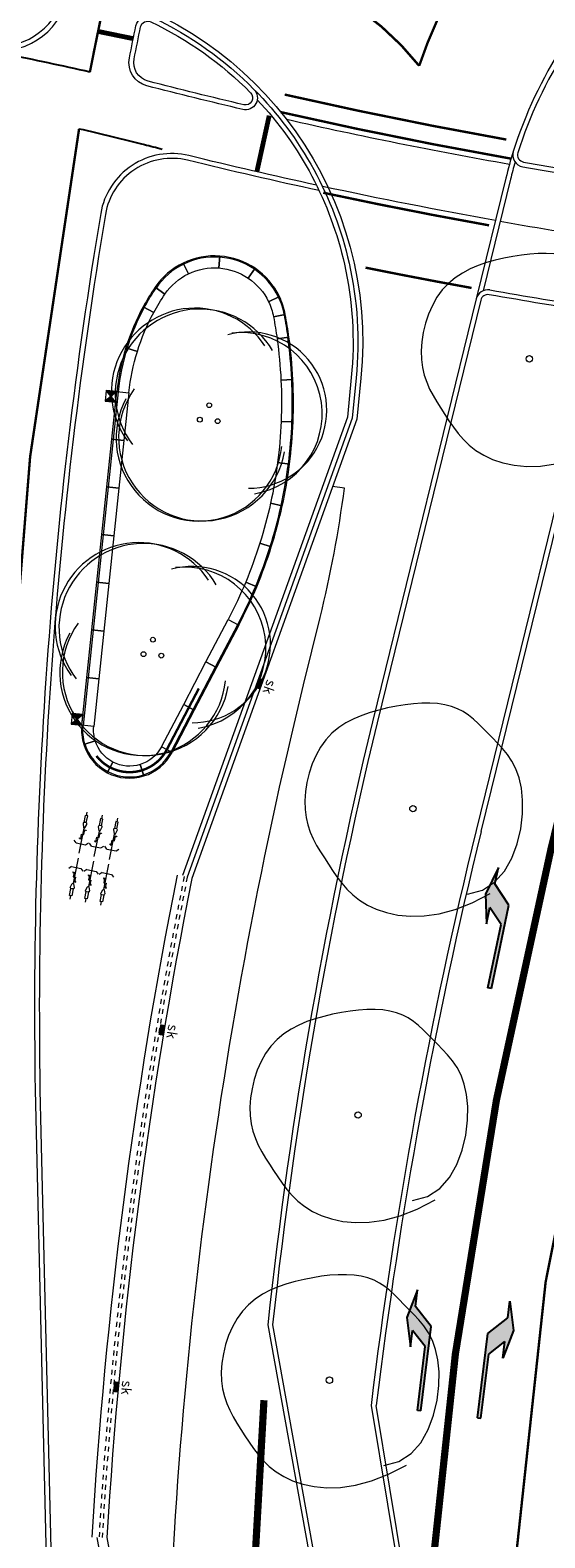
# Model space of a CAD drawing. Header units: metres. Extents: x 196678 to 197613, y 355400 to 356418.
# Tile 21 of 40: x 197033 to 197054, y 355652 to 355715. Entities that reach past the tile are written whole.
import ezdxf
from ezdxf.enums import TextEntityAlignment as Align

# ---------------------------------------------------------------- set-up
doc = ezdxf.new("R2010")
doc.units = ezdxf.units.M
for name, pattern in [('VH-BUSHALTEBAND-SO', [4, 2, -2]), ('VW-1-3_STREEP', [4, 1, -3]), ('VW-5050_STREEP', [1, 0.5, -0.5]), ('VW-FP2-1000', [3, 0.3, -2.7])]:
    doc.linetypes.add(name, pattern=pattern)
for name, color, linetype, lineweight in [('N-WE-GR-BOOM-S', 7, 'Continuous', 18), ('N-WE-RI-GWA_KOLK_STRAATKOLK-450X300-S', 5, 'Continuous', 18), ('N-WE-RI-HWA_KOLK_STRAATKOLK-450X350-S', 5, 'Continuous', 18), ('N-WE-VH-KANTOPSLUITING_SOLID_500X500-G', 5, 'Continuous', 18), ('N-WE-VH-KANTOPSLUITING_SOLID_500X500-G_PASMAKEN', 5, 'Continuous', 18), ('N-WE-VW-MARKERING_DWARS_OVERSTEEK_KANALISATIESTREEP50_010-G', 1, 'VW-5050_STREEP', 18), ('N-WE-VW-MARKERING_DWARS_STOPSTREEP_020-G', 1, 'Continuous', 18), ('N-WE-VW-MARKERING_LANGS_STREEP_13_010-G', 1, 'VW-1-3_STREEP', 18), ('N-WE-VW-MARKERING_LANGS_STREEP_13_030-G', 1, 'VW-1-3_STREEP', 18), ('N-WE-VW-MARKERING_LANGS_STREEP_30270_010-G', 1, 'VW-FP2-1000', 18), ('N-WE-VW-MARKERING_LANGS_STREEP_DOORGETROKKEN_010-G', 1, 'Continuous', 18), ('N-WE-VW-MARKERING_PIJL-S', 1, 'Continuous', 25), ('N01-WE-IE-MEUBILAIR_WEGMEUBILAIR_FIETSENREK-S', 7, 'Continuous', 9), ('N01-WE-VH-GOOT_TEGEL-G', 5, 'Continuous', 18), ('N01-WE-VH-KANTOPSLUITING_ACHTERKANTBAND-G', 5, 'Continuous', 18), ('N01-WE-VH-KANTOPSLUITING_BETONBAND_HOOG_ZITELEMENT-G', 5, 'Continuous', 18), ('N01-WE-VH-KANTOPSLUITING_BUSHALTEBAND-G', 5, 'VH-BUSHALTEBAND-SO', 18), ('N01-WE-VH-KANTOPSLUITING_OPSLUITBAND_200X250-G', 5, 'Continuous', 18), ('N01-WE-VH-KANTOPSLUITING_TROTTOIRBAND_180X200-G', 5, 'Continuous', 18), ('N01-WE-VH-MATERIAALGRENS-G', 5, 'Continuous', 13), ('N01-WE-VW-MARKERING_DWARS_DRIEHOEK-G', 7, 'VW-HAAIETAND50_L', 25), ('N01-WE-VW-MARKERING_DWARS_DRIEHOEK_30-G', 7, 'VW-HAAIETAND30_L', 25), ('N01-WE-VW-MARKERING_DWARS_OVERSTEEK_BLOKSTREEP-G', 7, 'VW-BLOK50', 25), ('N01-WE-VW-MARKERING_LANGS_STREEP_DOORGETROKKEN_010-G', 7, 'Continuous', 13), ('N01-WE-VW-MARKERING_PIJL-S', 7, 'Continuous', 25)]:
    doc.layers.add(name, color=color, linetype=linetype, lineweight=lineweight)
doc.styles.add('NLCS-ISO-M250-T18', font='NLCS-ISO.ttf', dxfattribs={"height": 0.45})
doc.linetypes.add('VW-BLOK50', pattern='A,0,-0.5,[148,NLCS.SHX,S=1,R=0,X=-0.5,Y=0],-0.5', length=1)
doc.linetypes.add('VW-HAAIETAND30_L', pattern='A,0,-0.3,[150,NLCS.SHX,S=0.6,R=0,X=-0.375,Y=-0.15],-0.3', length=0.6)
doc.linetypes.add('VW-HAAIETAND50_L', pattern='A,0,-0.5,[150,NLCS.SHX,S=1,R=0,X=-0.625,Y=-0.25],-0.5', length=1)

# ---------------------------------------------------------------- blocks, each defined once
blk = doc.blocks.new('SGR-BOOM_09')
blk.add_lwpolyline([(-2.710739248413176, 3.837438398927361), (-3.390540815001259, 3.615178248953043), (-3.939121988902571, 3.222587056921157), (-4.366876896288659, 2.696796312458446), (-4.684199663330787, 2.074937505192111), (-4.901484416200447, 1.394142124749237), (-5.029125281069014, 0.691541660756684), (-5.07751638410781, 0.004267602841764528), (-5.057051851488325, -0.6305485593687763), (-4.977847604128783, -1.18375880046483), (-4.848906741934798, -1.658148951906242), (-4.678954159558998, -2.064488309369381), (-4.476714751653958, -2.41354616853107), (-4.250913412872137, -2.716091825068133), (-4.010275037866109, -2.982894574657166), (-3.763524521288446, -3.224723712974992), (-3.519386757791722, -3.452348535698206), (-3.284344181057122, -3.674130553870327), (-3.055909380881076, -3.888800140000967), (-2.829352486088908, -4.092679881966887), (-2.599943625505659, -4.282092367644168), (-2.362952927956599, -4.45336018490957), (-2.113650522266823, -4.602805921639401), (-1.847306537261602, -4.726752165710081), (-1.559191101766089, -4.821521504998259), (-1.245945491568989, -4.884451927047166), (-0.9096955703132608, -4.916943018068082), (-0.5539383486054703, -4.921409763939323), (-0.1821708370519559, -4.900267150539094), (0.2021099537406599, -4.855930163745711), (0.595407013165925, -4.790813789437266), (0.9942233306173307, -4.707333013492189), (1.395061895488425, -4.607902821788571), (1.794278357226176, -4.49391581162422), (2.187639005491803, -4.362675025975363), (2.57076278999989, -4.210461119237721), (2.939268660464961, -4.033554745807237), (3.288775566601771, -3.82823656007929), (3.614902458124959, -3.590787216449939), (3.913268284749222, -3.31748736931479), (4.179491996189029, -3.004617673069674), (4.409902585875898, -2.650610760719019), (4.603669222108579, -2.262507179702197), (4.760671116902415, -1.849499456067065), (4.880787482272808, -1.42078011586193), (4.963897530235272, -0.9855416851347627), (5.009880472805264, -0.55297668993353), (5.018615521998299, -0.1322776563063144), (4.989981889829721, 0.2673628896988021), (4.924618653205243, 0.6390091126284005), (4.826204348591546, 0.9847519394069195), (4.69917737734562, 1.308938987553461), (4.54797614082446, 1.615917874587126), (4.377039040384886, 1.910036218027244), (4.190804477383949, 2.195641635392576), (3.993710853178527, 2.477081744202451), (3.790196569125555, 2.75870416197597), (3.582779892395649, 3.043288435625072), (3.366298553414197, 3.32734182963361), (3.133670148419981, 3.605803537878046), (2.877812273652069, 3.873612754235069), (2.591642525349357, 4.125708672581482), (2.2680784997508, 4.357030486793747), (1.900037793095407, 4.562517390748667), (1.480438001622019, 4.737108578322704), (1.003802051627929, 4.874466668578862), (0.4710741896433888, 4.963147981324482), (-0.1151960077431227, 4.990432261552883), (-0.7524589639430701, 4.943599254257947), (-1.438165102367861, 4.809928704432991), (-2.169764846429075, 4.576700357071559), (-2.944708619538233, 4.231193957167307), (-3.760446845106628, 3.760689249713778)])
blk.add_circle((0, 0), 0.15)
blk = doc.blocks.new('*U7')
for centre in [(-0.3753502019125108, 0.2243562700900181), (0.3697888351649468, 0.197960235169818), (0.005561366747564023, -0.4223165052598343)]:
    blk.add_circle(centre, 0.1)
for centre, radius, start, end in [((0.2350357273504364, 0.936132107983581), 3.483975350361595, 327.0452804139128, 172.7840000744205), ((0.3614404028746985, 0.9678528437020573), 3.462717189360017, 334.4695775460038, 176.9894234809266), ((-1.334045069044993, -0.131183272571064), 3.385392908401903, 102.3301081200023, 279.1685213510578), ((-1.643808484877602, -0.2968857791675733), 3.260957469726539, 92.7281548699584, 288.1512102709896), ((0.4192162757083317, -0.8903843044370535), 3.527147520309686, 213.4110397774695, 39.78985979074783), ((0.6234399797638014, -0.9582584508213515), 3.486690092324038, 216.0904443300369, 38.75757230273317)]:
    blk.add_arc(centre, radius, start, end)
blk = doc.blocks.new('*U18')
at = {"flags": 128}
for points in [[(-0.07806287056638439, 1.344863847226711), (-0.02846049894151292, 1.196056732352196, 0.7207592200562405), (0.02846049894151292, 1.196056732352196), (0.07806287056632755, 1.344863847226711, 0.5119182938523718), (0.03062870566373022, 1.410675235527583), (-0.03062870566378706, 1.410675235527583, 0.5119182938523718)], [(0.5719371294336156, 1.344863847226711), (0.6215395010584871, 1.196056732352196, 0.7207592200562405), (0.678460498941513, 1.196056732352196), (0.7280628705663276, 1.344863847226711, 0.5119182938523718), (0.6806287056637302, 1.410675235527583), (0.619371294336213, 1.410675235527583, 0.5119182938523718)], [(1.221937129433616, 1.344863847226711), (1.271539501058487, 1.196056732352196, 0.7207592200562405), (1.328460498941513, 1.196056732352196), (1.378062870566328, 1.344863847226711, 0.5119182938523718), (1.33062870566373, 1.410675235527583), (1.269371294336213, 1.410675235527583, 0.5119182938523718)]]:
    blk.add_lwpolyline(points, format="xyb", close=True, dxfattribs=at)
for points in [[(0.05000000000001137, 1.406770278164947), (0.05000000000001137, 1.698431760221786), (-0.05000000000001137, 1.698431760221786), (-0.05000000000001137, 1.406770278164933)], [(0.7000000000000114, 1.406770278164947), (0.7000000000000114, 1.698431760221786), (0.5999999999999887, 1.698431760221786), (0.5999999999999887, 1.406770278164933)], [(1.350000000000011, 1.406770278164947), (1.350000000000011, 1.698431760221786), (1.249999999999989, 1.698431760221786), (1.249999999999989, 1.406770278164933)]]:
    blk.add_lwpolyline(points)
for points in [[(0, 1.698431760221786), (0, 1.85)], [(0.65, 1.698431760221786), (0.65, 1.85)], [(1.3, 1.698431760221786), (1.3, 1.85)], [(-0.1000000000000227, 0.7065798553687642), (-0.05000000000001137, 0.7065798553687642), (-0.05000000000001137, 0.9065798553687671), (0.05000000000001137, 0.9065798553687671), (0.05000000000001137, 1.10657985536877), (0.1000000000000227, 1.10657985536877)], [(-0.1000000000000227, 0.7065798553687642), (-0.1000000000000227, 0.7365798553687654), (-0.05000000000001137, 0.7365798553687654)], [(0, 0.09999999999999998), (0, 1.175543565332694)], [(0.1000000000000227, 1.10657985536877), (0.1000000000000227, 1.076579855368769), (0.05000000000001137, 1.076579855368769)], [(0.5499999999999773, 0.7065798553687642), (0.5999999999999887, 0.7065798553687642), (0.5999999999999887, 0.9065798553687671), (0.7000000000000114, 0.9065798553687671), (0.7000000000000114, 1.10657985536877), (0.7500000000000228, 1.10657985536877)], [(0.5499999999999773, 0.7065798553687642), (0.5499999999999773, 0.7365798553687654), (0.5999999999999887, 0.7365798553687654)], [(0.65, 0.09999999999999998), (0.65, 1.175543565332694)], [(0.7500000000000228, 1.10657985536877), (0.7500000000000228, 1.076579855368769), (0.7000000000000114, 1.076579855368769)], [(1.199999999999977, 0.7065798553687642), (1.249999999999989, 0.7065798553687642), (1.249999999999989, 0.9065798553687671), (1.350000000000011, 0.9065798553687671), (1.350000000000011, 1.10657985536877), (1.400000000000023, 1.10657985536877)], [(1.199999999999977, 0.7065798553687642), (1.199999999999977, 0.7365798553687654), (1.249999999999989, 0.7365798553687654)], [(1.3, 0.09999999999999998), (1.3, 1.175543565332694)], [(1.400000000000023, 1.10657985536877), (1.400000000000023, 1.076579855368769), (1.350000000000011, 1.076579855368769)], [(-0.1999999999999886, 0.5000000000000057), (-0.3000000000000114, 0.6)], [(-0.1999999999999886, 0.5000000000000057), (0.1999999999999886, 0.5000000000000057)], [(0.1999999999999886, 0.5000000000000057), (0.3000000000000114, 0.6)], [(0.4500000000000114, 0.5000000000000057), (0.3499999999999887, 0.6)], [(0.4500000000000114, 0.5000000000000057), (0.8499999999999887, 0.5000000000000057)], [(0.8499999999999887, 0.5000000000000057), (0.9500000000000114, 0.6)], [(1.100000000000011, 0.5000000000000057), (0.9999999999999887, 0.6)], [(1.100000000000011, 0.5000000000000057), (1.499999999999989, 0.5000000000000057)], [(1.499999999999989, 0.5000000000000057), (1.600000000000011, 0.6)]]:
    blk.add_lwpolyline(points, dxfattribs=at)
blk = doc.blocks.new('N-SVW-MARKERING_PIJL_RA_5.0')
blk.add_hatch(color=256).paths.add_polyline_path([(3.295908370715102, -0.375), (2.6, -0.375), (3.800000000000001, -0.6750000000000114), (5, -0.375), (4.3, -0.375), (3.549999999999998, 0.375), (0, 0.375), (0, 0.2249999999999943), (2.695908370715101, 0.2249999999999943)])
for p, q in [((0, 0.375), (3.549999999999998, 0.375)), ((0, 0.375), (0, 0.2249999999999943)), ((0, 0.2249999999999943), (2.695908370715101, 0.2249999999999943)), ((2.695908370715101, 0.2249999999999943), (3.295908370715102, -0.375)), ((3.549999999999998, 0.375), (4.3, -0.375)), ((2.6, -0.375), (3.295908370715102, -0.375)), ((3.800000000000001, -0.6750000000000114), (2.6, -0.375)), ((5, -0.375), (3.8, -0.6750000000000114)), ((4.3, -0.375), (5, -0.375))]:
    blk.add_line(p, q)
blk = doc.blocks.new('N-SVW-MARKERING_PIJL_LA_5.0')
blk.add_hatch(color=256).paths.add_polyline_path([(3.295908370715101, 0.375), (2.695908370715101, -0.2250000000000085), (7.105427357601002e-16, -0.2250000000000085), (0, -0.375), (3.549999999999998, -0.375), (4.3, 0.375), (5, 0.375), (3.8, 0.6749999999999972), (2.6, 0.375)])
for p, q in [((3.800000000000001, 0.6749999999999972), (2.6, 0.375)), ((5, 0.375), (3.8, 0.6749999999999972)), ((2.6, 0.375), (3.295908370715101, 0.375)), ((2.695908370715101, -0.2250000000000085), (3.295908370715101, 0.375)), ((3.549999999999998, -0.375), (4.3, 0.375)), ((4.3, 0.375), (5, 0.375)), ((0, -0.2250000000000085), (2.695908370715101, -0.2250000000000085)), ((0, -0.375), (0, -0.2250000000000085)), ((0, -0.375), (3.549999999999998, -0.375))]:
    blk.add_line(p, q)
blk = doc.blocks.new('SRI-KOLK_STRAAT_01-SO')
h = blk.add_hatch(color=256)
h.dxf.hatch_style = 1
h.paths.add_polyline_path([(0, 1.125), (-1.125, 2.25), (-1.125, 1.110223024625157e-16)])
h.paths.add_polyline_path([(1.125, 2.25), (0, 1.125), (1.125, 1.110223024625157e-16)])
for p, q in [((-1.125, 1.530808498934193e-17), (1.125, 2.25)), ((1.125, 0), (-1.125, 2.25))]:
    blk.add_line(p, q)
blk.add_lwpolyline([(-1.125, 0), (1.125, 0), (1.125, 2.25), (-1.125, 2.25)], close=True)
blk = doc.blocks.new('*U162')
blk.add_solid([(0.225, -2.775557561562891e-17), (-0.225, 2.775557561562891e-17), (0.2249999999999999, -0.2000000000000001), (-0.2250000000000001, -0.2)])
at = {"style": 'NLCS-ISO-M250-T18'}
blk.add_attdef('SK', text='', height=0.45, dxfattribs=at).set_placement((0, 0), align=Align.BOTTOM_CENTER)

msp = doc.modelspace()

# ---------------------------------------------------------------- linework, layer by layer
at = {"layer": 'N-WE-VH-KANTOPSLUITING_SOLID_500X500-G', "flags": 128}
for points in [[(197039.0377925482, 355705.3249222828, 0.131652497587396), (197037.8621405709, 355704.3103360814), (197038.2756521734, 355704.0292521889, -0.1316524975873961), (197039.2553621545, 355704.8747406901)], [(197040.5632301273, 355705.6157537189, 0.131652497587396), (197039.0377925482, 355705.3249222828), (197039.2553621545, 355704.8747406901, -0.1316524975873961), (197040.526560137, 355705.1171002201)], [(197042.0297135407, 355705.1049023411, 0.131652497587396), (197040.5632301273, 355705.6157537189), (197040.526560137, 355705.1171002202, -0.1316524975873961), (197041.7486296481, 355704.6913907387)], [(197043.0442997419, 355703.9292503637, 0.131652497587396), (197042.0297135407, 355705.1049023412), (197041.7486296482, 355704.6913907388, -0.1316524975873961), (197042.5941181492, 355703.7116807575)], [(197037.3693074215, 355703.5012931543, 0.04912684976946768), (197036.6456800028, 355701.785303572), (197037.1232158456, 355701.6371161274, -0.04912684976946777), (197037.8087576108, 355703.2627904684)], [(197043.6103686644, 355700.4659082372, 0.02212750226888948), (197043.4461790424, 355702.2276074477), (197042.9508761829, 355702.1592329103, -0.0221275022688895), (197043.1109610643, 355700.44157618)], [(197036.6456800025, 355701.7853035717, 0.04912684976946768), (197036.2707298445, 355699.9611135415), (197036.7679999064, 355699.9089360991, -0.04912684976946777), (197037.1232158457, 355701.6371161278)], [(197043.6182224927, 355698.696739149, 0.02212750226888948), (197043.6103614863, 355700.466055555), (197043.1109540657, 355700.441719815, -0.0221275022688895), (197043.1186185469, 355698.7166363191)], [(197043.4696992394, 355696.9337979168, 0.02212750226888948), (197043.6182283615, 355698.6968865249), (197043.118624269, 355698.7167800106, -0.0221275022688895), (197042.973808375, 355696.9977686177)], [(197043.165961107, 355695.1908796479, 0.02212750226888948), (197043.4697181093, 355696.9339441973), (197042.9738267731, 355696.9979112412, -0.0221275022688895), (197042.6776636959, 355695.2984233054)], [(197042.7093848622, 355693.481622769, 0.02212750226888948), (197043.1659928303, 355695.1910236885), (197042.6776946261, 355695.2985637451, -0.0221275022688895), (197042.2325018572, 355693.6318978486)], [(197042.1035432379, 355691.8194023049, 0.02212750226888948), (197042.7094291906, 355693.4817634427), (197042.2325450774, 355693.6320350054, -0.0221275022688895), (197041.6418062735, 355692.0112328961)], [(197041.3531769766, 355690.2172252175, 0.02212750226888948), (197042.1035998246, 355691.8195385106), (197041.6418614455, 355692.0113656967, -0.0221275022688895), (197040.9101991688, 355690.4491102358)], [(197034.8899834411, 355685.2318659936, 0.1989123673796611), (197035.871235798, 355684.0570087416), (197036.1031237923, 355684.4999849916, -0.198912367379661), (197035.3671845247, 355685.3811279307)], [(197037.3958355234, 355683.9201094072, 0.1989123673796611), (197038.5706927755, 355684.901361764), (197038.1277165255, 355685.1332497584, -0.198912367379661), (197037.2465735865, 355684.3973104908)], [(197035.871235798, 355684.0570087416, 0.1989123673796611), (197037.3958355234, 355683.9201094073), (197037.2465735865, 355684.3973104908, -0.198912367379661), (197036.1031237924, 355684.4999849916)]]:
    msp.add_lwpolyline(points, format="xyb", close=True, dxfattribs=at)
for points in [[(197039.0595495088, 355705.2799041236, 0.1316524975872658), (197037.9034917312, 355704.2822276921)], [(197040.5595631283, 355705.565888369, 0.1316524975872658), (197039.0595495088, 355705.2799041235)], [(197042.0016051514, 355705.0635511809, 0.1316524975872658), (197040.5595631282, 355705.565888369)], [(197042.9992815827, 355703.9074934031, 0.1316524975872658), (197042.0016051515, 355705.0635511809)], [(197037.4132524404, 355703.4774428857, 0.04912684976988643), (197036.6934335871, 355701.7704848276)], [(197043.5604279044, 355700.4634750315, 0.02212750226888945), (197043.3966487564, 355702.2207699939)], [(197036.6934335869, 355701.7704848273, 0.04912684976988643), (197036.3204568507, 355699.9558957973)], [(197043.5682620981, 355698.698728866, 0.02212750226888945), (197043.5604207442, 355700.463621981)], [(197043.420110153, 355696.9401949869, 0.02212750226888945), (197043.5682679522, 355698.6988758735)], [(197043.1171313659, 355695.2016340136, 0.02212750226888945), (197043.4201289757, 355696.9403409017)], [(197042.6616965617, 355693.496650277, 0.02212750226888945), (197043.1171630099, 355695.2017776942)], [(197042.0573695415, 355691.838585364, 0.02212750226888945), (197042.6617407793, 355693.496790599)], [(197041.3088791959, 355690.2404137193, 0.02212750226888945), (197042.0574259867, 355691.8387212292)], [(197034.9377035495, 355685.2467921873, 0.1989123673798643), (197035.8944245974, 355684.1013063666)], [(197037.3809093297, 355683.9678295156, 0.1989123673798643), (197038.5263951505, 355684.9245505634)], [(197035.8944245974, 355684.1013063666, 0.1989123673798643), (197037.3809093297, 355683.9678295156)]]:
    msp.add_lwpolyline(points, format="xyb", dxfattribs=at)
for points in [[(197036.0620200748, 355697.9720332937), (197036.2707298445, 355699.9611135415), (197036.7679999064, 355699.9089360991), (197036.5592901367, 355697.9198558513)], [(197035.8533104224, 355695.9829530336), (197036.0620201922, 355697.9720332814), (197036.5592902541, 355697.919855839), (197036.3505804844, 355695.9307755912)], [(197035.6446007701, 355693.9938727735), (197035.8533105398, 355695.9829530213), (197036.3505806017, 355695.9307755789), (197036.141870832, 355693.9416953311)], [(197035.4358911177, 355692.0047925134), (197035.6446008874, 355693.9938727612), (197036.1418709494, 355693.9416953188), (197035.9331611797, 355691.952615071)], [(197035.2271814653, 355690.0157122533), (197035.4358912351, 355692.0047925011), (197035.933161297, 355691.9526150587), (197035.7244515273, 355689.9635348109)], [(197035.018471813, 355688.0266319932), (197035.2271815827, 355690.015712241), (197035.7244516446, 355689.9635347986), (197035.5157418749, 355687.9744545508)], [(197041.3530909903, 355690.217270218), (197040.4257228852, 355688.4452689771), (197039.982722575, 355688.6771110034), (197040.9100906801, 355690.4491122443)], [(197040.425674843, 355688.4452941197), (197039.4983067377, 355686.6732928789), (197039.0553064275, 355686.9051349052), (197039.9826745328, 355688.677136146)], [(197034.8097621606, 355686.0375517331), (197035.0184719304, 355688.0266319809), (197035.5157419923, 355687.9744545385), (197035.3070322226, 355685.9853742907)], [(197039.4982777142, 355686.6732374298), (197038.5706878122, 355684.9013522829), (197038.1277165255, 355685.1332497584), (197039.0553064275, 355686.9051349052)]]:
    msp.add_lwpolyline(points, close=True, dxfattribs=at)
for points in [[(197036.3204568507, 355699.9558957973), (197036.111747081, 355697.9668155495)], [(197036.1117471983, 355697.9668155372), (197035.9030374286, 355695.9777352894)], [(197035.903037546, 355695.9777352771), (197035.6943277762, 355693.9886550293)], [(197035.6943278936, 355693.988655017), (197035.4856181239, 355691.9995747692)], [(197035.4856182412, 355691.9995747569), (197035.2769084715, 355690.0104945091)], [(197035.2769085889, 355690.0104944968), (197035.0681988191, 355688.021414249)], [(197040.3814228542, 355688.4684531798), (197041.3087909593, 355690.2404544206)], [(197039.4540067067, 355686.6964770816), (197040.381374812, 355688.4684783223)], [(197035.0681989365, 355688.0214142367), (197034.8594891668, 355686.0323339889)], [(197038.5263906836, 355684.9245420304), (197039.4539805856, 355686.6964271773)]]:
    msp.add_lwpolyline(points, dxfattribs=at)
at = {"layer": 'N-WE-VH-KANTOPSLUITING_SOLID_500X500-G_PASMAKEN', "flags": 128}
for points in [[(197038.2756521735, 355704.0292521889), (197037.862140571, 355704.3103360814, 0.02494525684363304), (197037.3693074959, 355703.5012931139), (197037.8087576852, 355703.262790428, -0.02494525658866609)], [(197043.0442998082, 355703.9292503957), (197042.5941182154, 355703.7116807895, -0.06633368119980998), (197042.8004374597, 355703.0843043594), (197043.2918829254, 355703.1763986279, 0.06633368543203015)], [(197043.2918829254, 355703.1763986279), (197042.8004374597, 355703.0843043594, -0.01201742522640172), (197042.9508760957, 355702.1592328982), (197043.4461789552, 355702.2276074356, 0.01201742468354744)], [(197035.3070317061, 355685.9853693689), (197034.8097621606, 355686.0375517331, 0.1022689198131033), (197034.8900088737, 355685.2318739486), (197035.3672099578, 355685.3811358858, -0.1022653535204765)]]:
    msp.add_lwpolyline(points, format="xyb", close=True, dxfattribs=at)
for points in [[(197037.4132525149, 355703.4774428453, -0.02494525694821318), (197037.903491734, 355704.2822276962)], [(197042.9992816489, 355703.9074934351, -0.066333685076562), (197043.2427383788, 355703.167189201)], [(197043.2427383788, 355703.167189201, -0.01201742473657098), (197043.3966486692, 355702.2207699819, -0.01201742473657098)], [(197034.9377296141, 355685.2467981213, -0.1022689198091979), (197034.8594891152, 355686.0323334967, -0.1022689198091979)]]:
    msp.add_lwpolyline(points, format="xyb", dxfattribs=at)
msp.add_lwpolyline([(197043.2918829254, 355703.1763986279), (197042.8004374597, 355703.0843043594)], dxfattribs=at)
at = {"layer": 'N-WE-VW-MARKERING_DWARS_OVERSTEEK_KANALISATIESTREEP50_010-G', "const_width": 0.1, "flags": 128}
msp.add_lwpolyline([(197046.6387273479, 355705.131606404, 0.005478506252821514), (197051.0582565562, 355704.284876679, 0.005478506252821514)], format="xyb", dxfattribs=at)
at = {"layer": 'N-WE-VW-MARKERING_DWARS_STOPSTREEP_020-G', "const_width": 0.2, "flags": 128}
for points in [[(197036.9543325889, 355714.6867494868), (197035.5339841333, 355714.9784860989)], [(197042.1065565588, 355709.1308099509), (197042.6215407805, 355711.4750284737)]]:
    msp.add_lwpolyline(points, dxfattribs=at)
at = {"layer": 'N-WE-VW-MARKERING_LANGS_STREEP_13_010-G', "const_width": 0.1, "flags": 128}
msp.add_lwpolyline([(197062.0288157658, 355698.2350886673), (197060.1223211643, 355690.4655791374), (197057.6108961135, 355680.2308054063, 0.08908467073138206), (197053.1644795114, 355609.6641479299), (197053.5517339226, 355606.3048948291)], format="xyb", dxfattribs=at)
at = {"layer": 'N-WE-VW-MARKERING_LANGS_STREEP_13_030-G', "const_width": 0.3, "flags": 128}
for points in [[(197056.4698830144, 355689.428254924), (197054.3738856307, 355680.8864674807, 0.04024755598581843), (197049.2430311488, 355649.1281848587, 0.03524417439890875)], [(197042.4028572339, 355657.8741478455, 0.05215703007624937), (197042.9580781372, 355616.9520957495)]]:
    msp.add_lwpolyline(points, format="xyb", dxfattribs=at)
at = {"layer": 'N-WE-VW-MARKERING_LANGS_STREEP_30270_010-G', "const_width": 0.1, "flags": 128}
msp.add_lwpolyline([(197034.6944219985, 355710.930124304, 0.05121946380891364), (197031.3870412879, 355669.5999364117), (197031.9915987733, 355644.0950361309, 0.04442862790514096), (197035.9439484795, 355609.1107509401, 0.04442862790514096)], format="xyb", dxfattribs=at)
at = {"layer": 'N-WE-VW-MARKERING_LANGS_STREEP_DOORGETROKKEN_010-G', "flags": 128}
msp.add_lwpolyline([(197038.4491541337, 355718.7070449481, 0.1, 0.1, 0), (197042.3135236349, 355717.758799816, 0.1, 0.1, -0.166165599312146), (197048.8754974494, 355713.5532489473, 0.1, 0.1, -0.04177675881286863), (197050.0582337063, 355716.3222591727, 0.1, 0.1, -0.009536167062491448), (197042.3613927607, 355717.9661603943, 0.1, 0.1, -0.00481727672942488), (197038.4984429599, 355718.9079109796, 0, 0, 0)], format="xyseb", dxfattribs=at)
at = {"layer": 'N01-WE-VH-GOOT_TEGEL-G', "ltscale": 0.2, "flags": 128}
msp.add_lwpolyline([(196951.4281986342, 355740.523735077), (196969.3175015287, 355732.890581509), (196990.4553175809, 355727.7037505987), (197034.9407055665, 355716.7878553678, -0.3734826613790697), (197046.4430502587, 355700.5145226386), (197046.2722068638, 355698.8047278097), (197039.3936877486, 355679.640358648, 0.03421819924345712), (197035.8549559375, 355652.1417794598), (197038.5133178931, 355637.374981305, 0.003988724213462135), (197038.581696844, 355634.1879771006, 0.01187555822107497), (197039.0861132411, 355624.7117847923, 0.02855868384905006), (197042.1336254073, 355602.110822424, 0.003061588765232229), (197042.6131485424, 355599.7114721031, 0.0008048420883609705), (197042.744082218, 355599.0817099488), (197043.2038895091, 355596.8878635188), (197049.1584376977, 355568.4773434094), (197049.7212509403, 355565.7920318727), (197051.7251532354, 355556.2309527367)], format="xyb", dxfattribs=at)
at = {"layer": 'N01-WE-VH-KANTOPSLUITING_ACHTERKANTBAND-G', "ltscale": 0.1, "flags": 128}
for points in [[(197021.6500116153, 355715.8060229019, -0.01887742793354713), (197030.7981588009, 355714.4090660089, 0.3992540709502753), (197034.0443220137, 355716.4917829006), (197034.0684298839, 355716.5900293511)], [(197052.8737330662, 355709.5368242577, 0.01038354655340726), (197052.6826963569, 355708.8227064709), (197051.540233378, 355704.1668438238)], [(197038.7787032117, 355679.7778898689, 0.03426596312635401), (197035.2246497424, 355652.1553937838)]]:
    msp.add_lwpolyline(points, format="xyb", dxfattribs=at)
at = {"layer": 'N01-WE-VH-KANTOPSLUITING_ACHTERKANTBAND-G', "ltscale": 0.2, "flags": 128}
for points in [[(197041.5613844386, 355711.9276011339, -0.005142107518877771), (197037.5718757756, 355712.9132543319, -0.3984912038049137), (197036.9874445, 355713.8456619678, -0.001689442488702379), (197037.2601044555, 355715.1777479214, -0.4861564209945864), (197037.6828149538, 355715.387440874, -0.08687648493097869), (197041.8436915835, 355712.4304745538, -0.7532680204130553)], [(197050.5959892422, 355604.0022536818), (197049.8744631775, 355610.2611589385, -0.04386487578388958), (197048.924475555, 355645.3078194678), (197046.8834955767, 355657.6462522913, -0.03002413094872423), (197051.2660818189, 355681.6490653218), (197056.4807051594, 355702.9001434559, 0.4402179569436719), (197056.2349705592, 355703.2681477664, -0.00548288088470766), (197051.7883786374, 355704.0023137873, 0.39500336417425), (197051.4449086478, 355703.7783683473), (197047.3109230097, 355686.931197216, 0.03347912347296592), (197042.7648090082, 355661.0218148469), (197044.986520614, 355648.6702308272, 0.05856910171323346), (197048.2603574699, 355603.6114975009, 0.408615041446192), (197048.6058527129, 355603.3723619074), (197050.3488306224, 355603.6722412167, 0.3980183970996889)]]:
    msp.add_lwpolyline(points, format="xyb", close=True, dxfattribs=at)
for points in [[(197042.123843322, 355712.1392266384, -0.1334532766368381), (197045.7562967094, 355705.2794239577, -0.1334532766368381)], [(197045.7562967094, 355705.2794239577, -0.08048326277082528), (197046.0450322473, 355700.5542927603), (197045.8790854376, 355698.8935027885), (197039.0121889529, 355679.7615156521)]]:
    msp.add_lwpolyline(points, format="xyb", dxfattribs=at)
at = {"layer": 'N01-WE-VH-KANTOPSLUITING_ACHTERKANTBAND-G', "flags": 128}
for points in [[(197044.7003615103, 355708.3473528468, -0.006939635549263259), (197039.220595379, 355709.6111370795, 0.4363057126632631), (197035.7919061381, 355707.3536179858, 0.04708485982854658), (197033.0865881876, 355669.6391968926), (197033.6911213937, 355644.135320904, 0.02577472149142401), (197035.2152209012, 355623.9162920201, 0.02577472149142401)], [(197038.1818700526, 355634.1762069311, -0.003947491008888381), (197038.1138018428, 355637.3365755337), (197035.4484736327, 355652.1420701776)]]:
    msp.add_lwpolyline(points, format="xyb", dxfattribs=at)
at = {"layer": 'N01-WE-VH-KANTOPSLUITING_ACHTERKANTBAND-G', "ltscale": 0.2}
for centre, radius, start, end in [((197069.9698550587, 355704.580755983), 17.79999999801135, 147.0025558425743, 162.5348650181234), ((197053.2766093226, 355709.8329504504), 0.3000000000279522, 162.5348649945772, 260.1263596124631), ((197087.4860453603, 355906.3780197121), 199.7999994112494, 260.1263596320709, 261.2661590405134)]:
    msp.add_arc(centre, radius, start, end, dxfattribs=at)
at = {"layer": 'N01-WE-VH-KANTOPSLUITING_BETONBAND_HOOG_ZITELEMENT-G', "ltscale": 0.2, "const_width": 0.1, "flags": 128}
msp.add_lwpolyline([(197035.4154179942, 355684.7570095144, 0.5463877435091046), (197038.349296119, 355685.0172422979), (197039.686026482, 355687.5711452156)], format="xyb", dxfattribs=at)
at = {"layer": 'N01-WE-VH-KANTOPSLUITING_BUSHALTEBAND-G', "ltscale": 0.1, "flags": 128}
for points in [[(197039.0729319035, 355679.7193281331, 0.03426596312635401), (197035.524119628, 355652.1375671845)], [(197039.2004310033, 355679.6939513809, 0.03426596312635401), (197035.6538899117, 355652.1298423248)]]:
    msp.add_lwpolyline(points, format="xyb", dxfattribs=at)
at = {"layer": 'N01-WE-VH-KANTOPSLUITING_OPSLUITBAND_200X250-G', "ltscale": 0.1, "flags": 128}
for points in [[(197020.8886760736, 355715.6894530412, -0.02039595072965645), (197030.7605277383, 355714.2126381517, 0.3992540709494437), (197034.2385597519, 355716.4441205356), (197034.2626676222, 355716.5423669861)], [(197041.9859257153, 355712.5710784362, -0.1404078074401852), (197045.9514038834, 355705.323392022, -0.1404078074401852)], [(197044.5900040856, 355708.5758725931, -0.006746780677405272), (197039.2682414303, 355709.80537882, 0.4363057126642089), (197035.5946458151, 355707.3866083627, 0.04708501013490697), (197032.8866414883, 355669.6345782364), (197033.491177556, 355644.1305815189, 0.0275765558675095), (197035.2012844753, 355622.4842140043, 0.03231196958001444)], [(197052.7996594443, 355709.9830131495, 0.01605059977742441), (197052.4884586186, 355708.8703688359), (197051.2506709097, 355703.8260307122)], [(197052.2522142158, 355707.0683689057, 0.006178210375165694), (197057.1879162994, 355706.2585975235, 0.006178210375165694)]]:
    msp.add_lwpolyline(points, format="xyb", dxfattribs=at)
at = {"layer": 'N01-WE-VH-KANTOPSLUITING_TROTTOIRBAND_180X200-G', "ltscale": 0.2}
for p, q in [((197051.2506709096, 355703.8260307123), (197047.1166852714, 355686.978859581)), ((197051.4603195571, 355681.6014029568), (197056.6749428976, 355702.8524810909)), ((197042.5628943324, 355661.0146153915), (197044.7857263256, 355648.6568025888)), ((197049.1254745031, 355645.3182104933), (197047.0854899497, 355657.6506256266))]:
    msp.add_line(p, q, dxfattribs=at)
at = {"layer": 'N01-WE-VH-KANTOPSLUITING_TROTTOIRBAND_180X200-G', "ltscale": 0.2, "flags": 128}
msp.add_lwpolyline([(197041.5154138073, 355711.7329560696, -0.005142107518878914), (197037.5219116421, 355712.7195959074, -0.3984912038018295), (197036.7913725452, 355713.885105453, -0.001689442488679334), (197037.0643035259, 355715.2185155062, -0.4861564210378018), (197037.7688210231, 355715.5680037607, -0.08687648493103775), (197041.9859257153, 355712.5710784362, -0.7532680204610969)], format="xyb", close=True, dxfattribs=at)
msp.add_lwpolyline([(197045.9514038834, 355705.323392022, -0.08048326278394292), (197046.244041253, 355700.5344076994), (197046.0756461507, 355698.8491152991), (197039.2004310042, 355679.6939513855)], format="xyb", dxfattribs=at)
at = {"layer": 'N01-WE-VH-KANTOPSLUITING_TROTTOIRBAND_180X200-G', "ltscale": 0.2}
for centre, radius, start, end in [((197069.9698550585, 355704.580755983), 17.99999999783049, 147.00255584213, 162.534865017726), ((197053.2766093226, 355709.8329504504), 0.5000000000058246, 162.5348650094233, 260.1263596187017), ((197087.4860453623, 355906.3780197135), 199.9999994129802, 260.1263596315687, 261.2661590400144), ((197051.7362652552, 355703.7068747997), 0.5000000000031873, 79.99632904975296, 166.2130756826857), ((197087.4860453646, 355906.3780197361), 205.2999994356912, 259.9963290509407, 261.2529001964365), ((197238.2951791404, 355640.0671767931), 196.8499999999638, 166.2130756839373, 173.8914067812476), ((197248.7573021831, 355633.1883556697), 203.1500000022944, 166.2130756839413, 173.0839565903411)]:
    msp.add_arc(centre, radius, start, end, dxfattribs=at)
at = {"layer": 'N01-WE-VH-MATERIAALGRENS-G', "ltscale": 0.2, "flags": 128}
for points in [[(197052.637451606, 355709.4374822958, -0.01183745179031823), (197043.3553286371, 355711.3075719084, -0.01183745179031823)], [(197052.0548663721, 355707.1033567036, -0.00908471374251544), (197044.838635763, 355708.5221170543)], [(197037.7992296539, 355641.3416333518), (197038.2992195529, 355641.3384551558, -0.05863475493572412), (197044.057440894, 355687.7295418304), (197044.7460354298, 355690.5357610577, 0.02746283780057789), (197045.7594716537, 355695.9298124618), (197045.2637429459, 355695.9950278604)]]:
    msp.add_lwpolyline(points, format="xyb", dxfattribs=at)
at = {"layer": 'N01-WE-VW-MARKERING_DWARS_DRIEHOEK-G', "const_width": 0.1, "flags": 128}
msp.add_lwpolyline([(197052.5089581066, 355710.4759953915, -0.01184752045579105), (197043.2683186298, 355712.3527831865, -0.01184752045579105)], format="xyb", dxfattribs=at)
at = {"layer": 'N01-WE-VW-MARKERING_DWARS_DRIEHOEK_30-G', "flags": 128}
for points in [[(197035.1435808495, 355713.2894973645, 0.007264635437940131), (197031.6661429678, 355714.0356015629)], [(197034.6944219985, 355710.930124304, -0.005835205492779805), (197037.4160722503, 355710.2689746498, 0.000938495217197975), (197038.1526127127, 355710.0823952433, 0.000938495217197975)]]:
    msp.add_lwpolyline(points, format="xyb", dxfattribs=at)
at = {"layer": 'N01-WE-VW-MARKERING_DWARS_OVERSTEEK_BLOKSTREEP-G', "const_width": 0.1, "flags": 128}
for points in [[(197052.6810123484, 355709.6836579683, -0.01223385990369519), (197043.1016689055, 355711.6215322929, -0.01223385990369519)], [(197051.7886932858, 355706.8968894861, -0.008695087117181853), (197044.8738312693, 355708.2588094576)]]:
    msp.add_lwpolyline(points, format="xyb", dxfattribs=at)
at = {"layer": 'N01-WE-VW-MARKERING_LANGS_STREEP_DOORGETROKKEN_010-G', "const_width": 0.1, "flags": 128}
msp.add_lwpolyline([(197035.7278775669, 355716.1536394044, 0.003601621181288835), (197035.1435808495, 355713.2894973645, 0.003601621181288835)], format="xyb", dxfattribs=at)

# ---------------------------------------------------------------- block references
at = {"layer": 'N-WE-GR-BOOM-S', "xscale": 0.9000000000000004, "yscale": 0.9000000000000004, "zscale": 0.9000000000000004, "rotation": 177.2882798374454}
for p in [(197053.4685138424, 355701.3248706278), (197048.6159752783, 355682.5562734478), (197046.3252693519, 355669.774065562), (197045.1309415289, 355658.7098115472)]:
    msp.add_blockref('SGR-BOOM_09', p, dxfattribs=at)
at = {"layer": 'N-WE-GR-BOOM-S', "rotation": 177.2882798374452}
for p in [(197040.1059835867, 355698.9680886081), (197037.758320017, 355689.1843917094)]:
    msp.add_blockref('*U7', p, dxfattribs=at)
at = {"layer": 'N-WE-RI-GWA_KOLK_STRAATKOLK-450X300-S'}
for p, rotation in [((197042.3023655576, 355687.7442796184), 250.2558066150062), ((197038.2375585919, 355673.3055350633), 260.5679466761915), ((197036.327293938, 355658.4196520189), 264.8134354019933)]:
    msp.add_blockref('*U162', p, dxfattribs=dict(at, rotation=rotation)).add_auto_attribs({'SK': 'sk'})
at = {"layer": 'N-WE-RI-HWA_KOLK_STRAATKOLK-450X350-S', "xscale": 0.2000000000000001, "yscale": 0.2000000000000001, "zscale": 0.2000000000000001, "rotation": 84.01000193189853}
for p in [(197036.2472502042, 355699.7373416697), (197034.8340415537, 355686.2612654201)]:
    msp.add_blockref('SRI-KOLK_STRAAT_01-SO', p, dxfattribs=at)
at = {"layer": 'N-WE-VW-MARKERING_PIJL-S', "rotation": 78.16619249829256}
msp.add_blockref('N-SVW-MARKERING_PIJL_LA_5.0', (197051.5174159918, 355675.127597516), dxfattribs=at)
at = {"layer": 'N01-WE-IE-MEUBILAIR_WEGMEUBILAIR_FIETSENREK-S', "rotation": 348.7432547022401}
msp.add_blockref('*U18', (197034.6716098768, 355680.5953441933), dxfattribs=at)
at = {"layer": 'N01-WE-IE-MEUBILAIR_WEGMEUBILAIR_FIETSENREK-S', "xscale": -1, "rotation": 168.7432546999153}
msp.add_blockref('*U18', (197034.6716098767, 355680.595344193), dxfattribs=at)
at = {"layer": 'N01-WE-VW-MARKERING_PIJL-S'}
for name, p, rotation in [('N-SVW-MARKERING_PIJL_LA_5.0', (197048.5745754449, 355657.4700034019), 83.08395659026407), ('N-SVW-MARKERING_PIJL_RA_5.0', (197051.673440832, 355657.0921649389), 83.0154242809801)]:
    msp.add_blockref(name, p, dxfattribs=dict(at, rotation=rotation))

doc.saveas('drawing.dxf')
